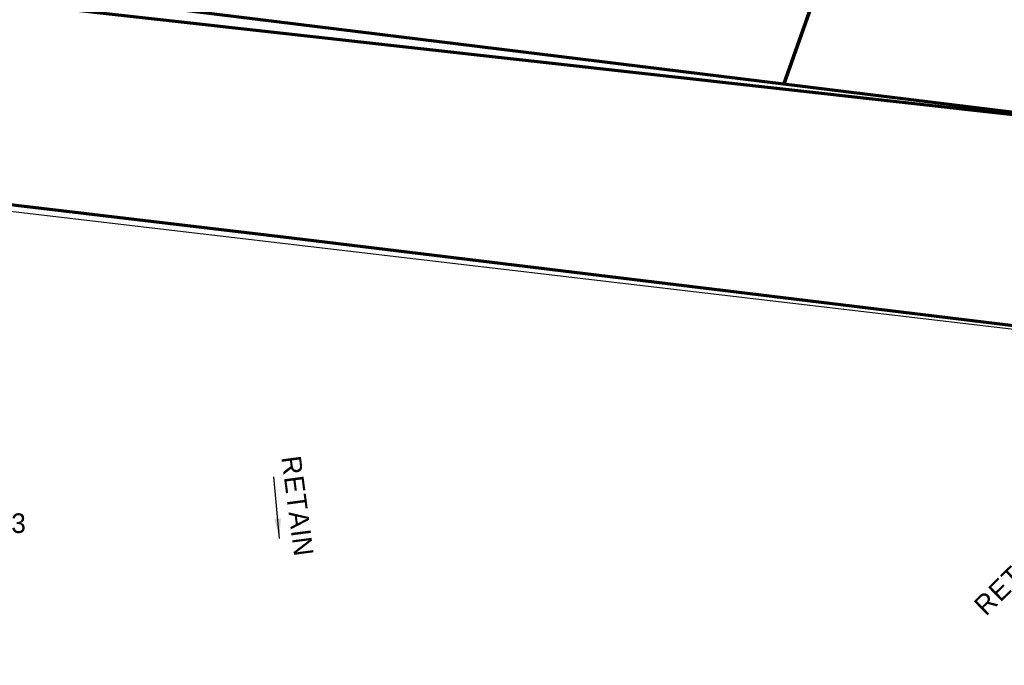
# Model space of a CAD drawing. Extents: x 1160061 to 2574774, y 200346 to 1150371.
# Tile 24 of 123: x 2482448 to 2482699, y 365858 to 366023. Entities that reach past the tile are written whole.
import ezdxf
from ezdxf.enums import TextEntityAlignment as Align

# ---------------------------------------------------------------- set-up
doc = ezdxf.new("R2010")
doc.units = 0
doc.header["$MEASUREMENT"] = 0
for name, color, linetype, lineweight in [('Exist Plan Preparation Drainage Notes Label', 31, 'Continuous', 30), ('Exist Plan Preparation Watershed Blue', 5, 'Continuous', 30), ('Prop Drainage Structure Retain Label', 9, 'Continuous', 30), ('Prop Plan Preparation Watershed Pre Construction', 131, 'Continuous', 30)]:
    doc.layers.add(name, color=color, linetype=linetype, lineweight=lineweight)
doc.layers.add('Scratch_Level_8', color=171, linetype='Continuous', lineweight=0, plot=False)
doc.styles.add('Style-font041', font='font041.shx')
doc.styles.add('Style-GEOMETRICFUTURA_211_M_L', font='GEOMETRICFUTURA_211_M_L.shx')
doc.dimstyles.new('erosion_control', dxfattribs={"dimtxt": 4.99999, "dimasz": 9.99998, "dimexe": 2.499995, "dimexo": 2.499995, "dimgap": 2.499995, "dimtad": 0, "dimtih": 1, "dimtoh": 1, "dimzin": 3, "dimdsep": 46, "dimtxsty": 'Style-GEOMETRICFUTURA_211_M_L', "dimcen": 0.09, "dimaunit": 1, "dimadec": 4, "dimazin": 3, "dimtfac": 1, "dimtofl": 0, "dimtmove": 0, "dimatfit": 1, "dimfxl": 1, "dimtzin": 3, "dimlwd": 106, "dimarcsym": 0})

msp = doc.modelspace()

# ---------------------------------------------------------------- linework, layer by layer
at = {"layer": 'Exist Plan Preparation Watershed Blue', "color": 5, "linetype": 'Continuous', "lineweight": 70, "flags": 128}
for points in [[(2482482.15, 366025.78), (2482499.98, 366071.7), (2482505.01, 366071.08), (2482509.58, 366070.51), (2482634.84, 366055.33), (2482659.23, 366052.34), (2482642.88, 366006), (2482482.15, 366025.78)], [(2482738.83, 365966.99), (2482740.17, 365977.85), (2482734.42, 365994.5), (2482388.73, 366033.13), (2482320.39, 366041.03), (2482173.2, 366058.7), (2482122.52, 366065.32), (2482120.38, 366039.51), (2482118.36, 366011.95), (2482417.09, 365978.61), (2482517.08, 365966.77), (2482726.79, 365941.27), (2482737, 365952.17), (2482738.83, 365966.99)], [(2482915.23, 365972.49), (2482857.54, 365979.59), (2482642.88, 366006), (2482659.23, 366052.34), (2482748.8, 366042.16), (2482762.82, 366041.08), (2482777.98, 366040.17), (2482789.04, 366039.7), (2482800.02, 366039.39), (2482809.08, 366039.54), (2482820.46, 366039.35), (2482828.9, 366039.56), (2482836.73, 366039.87), (2482843.13, 366040.47), (2482851.54, 366040.79), (2482856.06, 366041.16), (2482884.21, 366044.83), (2482913.53, 366050.06), (2482916.62, 366036.54), (2482919.6, 366023.39), (2482916.65, 366022.57), (2482915.23, 365972.49)]]:
    msp.add_lwpolyline(points, close=True, dxfattribs=at)
at = {"layer": 'Prop Plan Preparation Watershed Pre Construction', "color": 200, "flags": 128}
msp.add_lwpolyline([(2482710.59, 366053.57), (2482629.13, 366062.06), (2482499.98, 366071.7), (2482482.15, 366025.78), (2482642.88, 366006), (2482642.9, 366006), (2482797.14, 365987.03)], dxfattribs=at)
msp.add_lwpolyline([(2482122.74, 366066.82), (2482118.36, 366011.95), (2482871.97, 365923.41), (2482842.89, 365880.62), (2483010.79, 365865.86), (2483048.19, 365861.65), (2483192.34, 365847.94), (2483296.51, 365836.9), (2483403.77, 365823.28), (2483605.26, 365797.14), (2483756.63, 365775.55), (2483838.82, 365763.53), (2483952.78, 365744.85), (2484040.14, 365724.59), (2484096.61, 365715.8), (2484109.76, 365800.29), (2483919.06, 365832.3), (2483715.34, 365866), (2483439.35, 365907.02), (2483368.5, 365916.45), (2482482.15, 366025.78), (2482293.49, 366048), (2482122.74, 366066.82)], close=True, dxfattribs=at)

# ---------------------------------------------------------------- texts
at = {"layer": 'Prop Drainage Structure Retain Label', "char_height": 5, "line_spacing_factor": 0.6, "style": 'Style-GEOMETRICFUTURA_211_M_L'}
for insert, attachment_point, rotation in [((2482519.42, 365911.33), 1, 277.466), ((2482700.31, 365882.58), 2, 44.5266)]:
    msp.add_mtext('\\T1.060;RETAIN', dxfattribs=dict(at, insert=insert, attachment_point=attachment_point, rotation=rotation))
at = {"layer": 'Scratch_Level_8', "linetype": 'Continuous', "style": 'Style-font041'}
msp.add_text('0523', height=5, dxfattribs=at).set_placement((2482434.31, 365896.33), align=Align.TOP_LEFT)

# ---------------------------------------------------------------- leaders
at = {"layer": 'Exist Plan Preparation Drainage Notes Label'}
msp.add_leader([(2482513.99, 365889.95), (2482512.56, 365905.69)], dimstyle='erosion_control', override={"dimtxt": 5, "dimasz": 5, "dimgap": 0, "dimlwd": -2}, dxfattribs=at)

doc.saveas('drawing.dxf')
